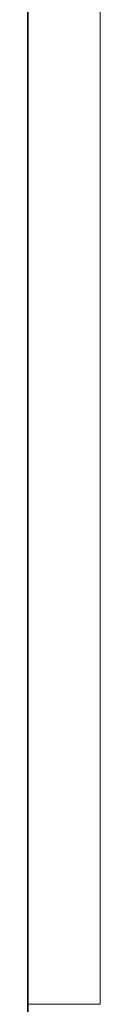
# Model space of a CAD drawing. Header units: millimetres. Extents: x 5 to 415, y 5 to 292.
# Tile 86 of 197: x 227.09 to 227.547, y 155.383 to 161.6. Entities that reach past the tile are written whole.
import ezdxf

# ---------------------------------------------------------------- set-up
doc = ezdxf.new("R2010")
doc.units = ezdxf.units.MM
doc.layers.add('Sichtbar (ISO)', color=7, linetype='Continuous', lineweight=35)
doc.layers.add('Sichtbar schmal (ISO)', color=7, linetype='Continuous', lineweight=18)

msp = doc.modelspace()

# ---------------------------------------------------------------- linework, layer by layer
at = {"layer": 'Sichtbar (ISO)'}
for p, q in [((227.09045681, 155.38336811), (227.09045681, 167.81252664)), ((227.09045681, 154.95508646), (227.09045681, 155.38336811))]:
    msp.add_line(p, q, dxfattribs=at)
msp.add_open_spline([(227.09045799, 158.02567708), (227.09045488, 158.05009965), (227.09044389, 158.06557221), (227.09044704, 158.07269844)], degree=3, dxfattribs=at)
at = {"layer": 'Sichtbar schmal (ISO)'}
for p, q in [((227.5468796, 155.3833681), (227.54688002, 167.81252493)), ((227.5468796, 155.38336811), (227.09045681, 155.38336811))]:
    msp.add_line(p, q, dxfattribs=at)

doc.saveas('drawing.dxf')
